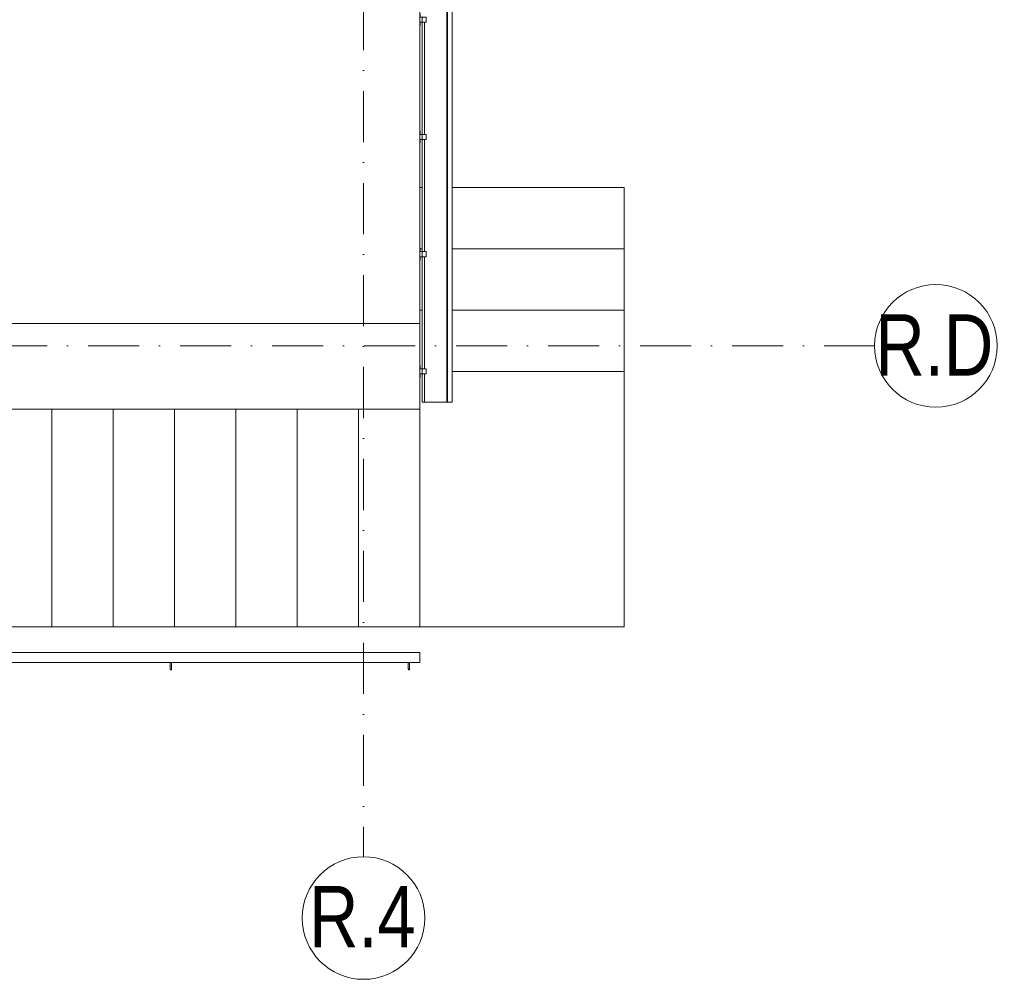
# Model space of a CAD drawing. Header units: millimetres. Extents: x -3176 to 162662, y -36434 to 57907.
# Tile 147 of 155: x 156394 to 161211, y 15106 to 19802. Entities that reach past the tile are written whole.
import ezdxf

# ---------------------------------------------------------------- set-up
doc = ezdxf.new("R2010")
doc.units = ezdxf.units.MM
doc.linetypes.add('1-Sheet - 32170-CIV-6170-DW-2035-015-01 - RZUTY$0$A_Dash_Dot_2_5mm_Axis', pattern=[45, 25, -10, 0, -10])
doc.layers.get('0').update_dxf_attribs({"lineweight": 5})
for name, color, linetype, lineweight in [('1-Sheet - 32170-CIV-6170-DW-2035-015-01 - RZUTY$0$A-DETL-MBND', 5, 'Continuous', 9), ('1-Sheet - 32170-CIV-6170-DW-2035-015-01 - RZUTY$0$S-GRID', 8, 'Continuous', 0), ('1-Sheet - 32170-CIV-6170-DW-2035-015-01 - RZUTY$0$S-GRID-IDEN', 8, 'Continuous', 0)]:
    doc.layers.add(name, color=color, linetype=linetype, lineweight=lineweight)
doc.styles.add('1-Sheet - 32170-CIV-6170-DW-2035-015-01 - RZUTY$0$Arial_6', font='arial.ttf', dxfattribs={"width": 0.8, "height": 30})

# ---------------------------------------------------------------- blocks, each defined once
blk = doc.blocks.new('1-Sheet - 32170-CIV-6170-DW-2035-015-01 - RZUTY$0$Galeco STAL2 - System rynnowy - Orynnowanie - Orynnowanie - montaż z maskownicą-841844-B2_101_AG_DACH - Dep_PW')
at = {"layer": '1-Sheet - 32170-CIV-6170-DW-2035-015-01 - RZUTY$0$A-DETL-MBND'}
for p, q in [((6809.83, 489.5), (6809.83, -745.5)), ((6810.13, 489.5), (6810.13, -745.5)), ((6812.43, 489.5), (6812.43, -745.5)), ((6797.76, -559.61), (6797.76, -614.49)), ((6798.88, -559.61), (6798.88, -614.49)), ((6797.76, -617.09), (6797.76, -671.87)), ((6798.88, -617.09), (6798.88, -671.87)), ((6797.76, -674.37), (6797.76, -729.25)), ((6798.88, -674.37), (6798.88, -729.25)), ((6797.76, -731.75), (6797.76, -745.5)), ((6798.88, -731.75), (6798.88, -745.5)), ((6797.76, -745.5), (6798.22, -745.5)), ((6798.88, -745.5), (6798.22, -745.5)), ((6809.43, -745.5), (6798.88, -745.5)), ((6809.83, -745.5), (6809.43, -745.5)), ((6810.13, -745.5), (6809.83, -745.5)), ((6812.43, -745.5), (6810.13, -745.5))]:
    blk.add_line(p, q, dxfattribs=at)
blk = doc.blocks.new('1-Sheet - 32170-CIV-6170-DW-2035-015-01 - RZUTY$0$Galeco STAL2 - Hak doczołowy - Galeco STAL2 - Hak doczołowy-826043-B2_101_AG_DACH - Dep_PW')
at = {"layer": '1-Sheet - 32170-CIV-6170-DW-2035-015-01 - RZUTY$0$A-DETL-MBND'}
for p, q in [((6796.71, 362.66), (6796.59, 362.66)), ((6796.59, 362.66), (6796.59, 361.86)), ((6796.59, 362.66), (6796.59, 361.87)), ((6796.59, 357.62), (6796.59, 361.86)), ((6796.71, 361.87), (6796.71, 362.66)), ((6796.71, 361.86), (6796.71, 362.66)), ((6796.71, 361.86), (6796.71, 360.99)), ((6796.59, 357.62), (6796.59, 356.82)), ((6796.59, 357.61), (6796.59, 356.82)), ((6796.59, 356.82), (6796.71, 356.82)), ((6796.71, 360.99), (6797.64, 360.99)), ((6797.64, 358.49), (6796.71, 358.49)), ((6796.71, 358.49), (6796.71, 357.62)), ((6796.71, 356.82), (6796.71, 357.62)), ((6796.71, 356.82), (6796.71, 357.61)), ((6797.64, 360.99), (6797.64, 358.49)), ((6798.28, 360.99), (6797.64, 360.99)), ((6797.64, 358.49), (6797.64, 360.99)), ((6797.64, 358.49), (6798.28, 358.49)), ((6798.28, 360.99), (6799.58, 360.99)), ((6799.58, 358.49), (6798.28, 358.49)), ((6799.58, 358.49), (6799.58, 360.99))]:
    blk.add_line(p, q, dxfattribs=at)
blk = doc.blocks.new('1-Sheet - 32170-CIV-6170-DW-2035-015-01 - RZUTY$0$Assembled Stair - Landing_Internal_-1081005-B2_101_AG_DACH - Dep_PW')
at = {"layer": '1-Sheet - 32170-CIV-6170-DW-2035-015-01 - RZUTY$0$A-DETL-MBND'}
for p, q in [((6797.77, -700.5), (6796.53, -700.5)), ((6896.53, -700.5), (6812.43, -700.5)), ((6896.53, -855.5), (6896.53, -700.5)), ((6796.53, -855.5), (6896.53, -855.5))]:
    blk.add_line(p, q, dxfattribs=at)
blk = doc.blocks.new('1-Sheet - 32170-CIV-6170-DW-2035-015-01 - RZUTY$0$Assembled Stair - ___-1081004-B2_101_AG_DACH - Dep_PW')
blk.add_blockref('1-Sheet - 32170-CIV-6170-DW-2035-015-01 - RZUTY$0$Assembled Stair - Landing_Internal_-1081005-B2_101_AG_DACH - Dep_PW', (0, 0))
blk = doc.blocks.new('1-Sheet - 32170-CIV-6170-DW-2035-015-01 - RZUTY$0$Assembled Stair - Run_Internal_-1080708-B2_101_AG_DACH - Dep_PW')
at = {"layer": '1-Sheet - 32170-CIV-6170-DW-2035-015-01 - RZUTY$0$A-DETL-MBND'}
for p, q in [((6797.77, -640.5), (6796.53, -640.5)), ((6896.53, -640.5), (6812.43, -640.5)), ((6896.53, -670.5), (6896.53, -640.5)), ((6797.77, -670.5), (6796.53, -670.5)), ((6896.53, -670.5), (6812.43, -670.5)), ((6896.53, -700.5), (6896.53, -670.5)), ((6797.77, -700.5), (6796.53, -700.5)), ((6896.53, -700.5), (6812.43, -700.5)), ((6896.53, -730.5), (6896.53, -700.5)), ((6812.43, -730.5), (6896.53, -730.5))]:
    blk.add_line(p, q, dxfattribs=at)
blk = doc.blocks.new('1-Sheet - 32170-CIV-6170-DW-2035-015-01 - RZUTY$0$Assembled Stair - ___-1080707-B2_101_AG_DACH - Dep_PW')
blk.add_blockref('1-Sheet - 32170-CIV-6170-DW-2035-015-01 - RZUTY$0$Assembled Stair - Run_Internal_-1080708-B2_101_AG_DACH - Dep_PW', (0, 0))
blk = doc.blocks.new('1-Sheet - 32170-CIV-6170-DW-2035-015-01 - RZUTY$0$Non-Monolithic Run - Run_Internal_-1080708-B2_101_AG_DACH - Dep_PW')
at = {"layer": '1-Sheet - 32170-CIV-6170-DW-2035-015-01 - RZUTY$0$A-DETL-MBND'}
for p, q in [((6797.77, -640.5), (6796.53, -640.5)), ((6896.53, -640.5), (6812.43, -640.5)), ((6896.53, -670.5), (6896.53, -640.5)), ((6797.77, -670.5), (6796.53, -670.5)), ((6896.53, -670.5), (6812.43, -670.5)), ((6896.53, -700.5), (6896.53, -670.5)), ((6797.77, -700.5), (6796.53, -700.5)), ((6896.53, -700.5), (6812.43, -700.5)), ((6896.53, -730.5), (6896.53, -700.5)), ((6812.43, -730.5), (6896.53, -730.5))]:
    blk.add_line(p, q, dxfattribs=at)
blk = doc.blocks.new('1-Sheet - 32170-CIV-6170-DW-2035-015-01 - RZUTY$0$Non-Monolithic Landing - Landing_Internal_-1081005-B2_101_AG_DACH - Dep_PW')
at = {"layer": '1-Sheet - 32170-CIV-6170-DW-2035-015-01 - RZUTY$0$A-DETL-MBND'}
for p, q in [((6797.77, -700.5), (6796.53, -700.5)), ((6896.53, -700.5), (6812.43, -700.5)), ((6896.53, -855.5), (6896.53, -700.5)), ((6796.53, -855.5), (6896.53, -855.5))]:
    blk.add_line(p, q, dxfattribs=at)
blk = doc.blocks.new('1-Sheet - 32170-CIV-6170-DW-2035-015-01 - RZUTY$0$Assembled Stair - Landing_Internal_-1096294-B2_101_AG_DACH - Dep_PW')
at = {"layer": '1-Sheet - 32170-CIV-6170-DW-2035-015-01 - RZUTY$0$A-DETL-MBND'}
for p, q in [((6676.53, -855.5), (6676.53, -748.94)), ((6646.53, -855.5), (6676.53, -855.5))]:
    blk.add_line(p, q, dxfattribs=at)
blk = doc.blocks.new('1-Sheet - 32170-CIV-6170-DW-2035-015-01 - RZUTY$0$Assembled Stair - ___-1096293-B2_101_AG_DACH - Dep_PW')
blk.add_blockref('1-Sheet - 32170-CIV-6170-DW-2035-015-01 - RZUTY$0$Assembled Stair - Landing_Internal_-1096294-B2_101_AG_DACH - Dep_PW', (0, 0))
blk = doc.blocks.new('1-Sheet - 32170-CIV-6170-DW-2035-015-01 - RZUTY$0$Assembled Stair - Run_Internal_-1085564-B2_101_AG_DACH - Dep_PW')
at = {"layer": '1-Sheet - 32170-CIV-6170-DW-2035-015-01 - RZUTY$0$A-DETL-MBND'}
for p, q in [((6526.53, -748.88), (6526.53, -855.5)), ((6556.53, -855.5), (6556.53, -748.81)), ((6586.53, -855.5), (6586.53, -748.86)), ((6616.53, -855.5), (6616.53, -748.9)), ((6646.53, -855.5), (6646.53, -748.91)), ((6526.53, -855.5), (6556.53, -855.5)), ((6556.53, -855.5), (6586.53, -855.5)), ((6586.53, -855.5), (6616.53, -855.5)), ((6616.53, -855.5), (6646.53, -855.5))]:
    blk.add_line(p, q, dxfattribs=at)
blk = doc.blocks.new('1-Sheet - 32170-CIV-6170-DW-2035-015-01 - RZUTY$0$Assembled Stair - ___-1085563-B2_101_AG_DACH - Dep_PW')
blk.add_blockref('1-Sheet - 32170-CIV-6170-DW-2035-015-01 - RZUTY$0$Assembled Stair - Run_Internal_-1085564-B2_101_AG_DACH - Dep_PW', (0, 0))
blk = doc.blocks.new('1-Sheet - 32170-CIV-6170-DW-2035-015-01 - RZUTY$0$Assembled Stair - Run_Internal_-1084855-B2_101_AG_DACH - Dep_PW')
at = {"layer": '1-Sheet - 32170-CIV-6170-DW-2035-015-01 - RZUTY$0$A-DETL-MBND'}
for p, q in [((6676.53, -748.94), (6676.53, -855.5)), ((6706.53, -855.5), (6706.53, -748.95)), ((6736.53, -855.5), (6736.53, -748.95)), ((6766.53, -855.5), (6766.53, -748.98)), ((6796.53, -855.5), (6796.53, -748.98)), ((6676.53, -855.5), (6706.53, -855.5)), ((6706.53, -855.5), (6736.53, -855.5)), ((6736.53, -855.5), (6766.53, -855.5)), ((6766.53, -855.5), (6796.53, -855.5))]:
    blk.add_line(p, q, dxfattribs=at)
blk = doc.blocks.new('1-Sheet - 32170-CIV-6170-DW-2035-015-01 - RZUTY$0$Assembled Stair - ___-1084854-B2_101_AG_DACH - Dep_PW')
blk.add_blockref('1-Sheet - 32170-CIV-6170-DW-2035-015-01 - RZUTY$0$Assembled Stair - Run_Internal_-1084855-B2_101_AG_DACH - Dep_PW', (0, 0))
blk = doc.blocks.new('1-Sheet - 32170-CIV-6170-DW-2035-015-01 - RZUTY$0$Non-Monolithic Run - Run_Internal_-1084855-B2_101_AG_DACH - Dep_PW')
at = {"layer": '1-Sheet - 32170-CIV-6170-DW-2035-015-01 - RZUTY$0$A-DETL-MBND'}
for p, q in [((6676.53, -748.94), (6676.53, -855.5)), ((6706.53, -855.5), (6706.53, -748.95)), ((6736.53, -855.5), (6736.53, -748.95)), ((6766.53, -855.5), (6766.53, -748.98)), ((6796.53, -855.5), (6796.53, -748.98)), ((6676.53, -855.5), (6706.53, -855.5)), ((6706.53, -855.5), (6736.53, -855.5)), ((6736.53, -855.5), (6766.53, -855.5)), ((6766.53, -855.5), (6796.53, -855.5))]:
    blk.add_line(p, q, dxfattribs=at)
blk = doc.blocks.new('1-Sheet - 32170-CIV-6170-DW-2035-015-01 - RZUTY$0$Non-Monolithic Run - Run_Internal_-1085564-B2_101_AG_DACH - Dep_PW')
at = {"layer": '1-Sheet - 32170-CIV-6170-DW-2035-015-01 - RZUTY$0$A-DETL-MBND'}
for p, q in [((6526.53, -748.88), (6526.53, -855.5)), ((6556.53, -855.5), (6556.53, -748.81)), ((6586.53, -855.5), (6586.53, -748.86)), ((6616.53, -855.5), (6616.53, -748.9)), ((6646.53, -855.5), (6646.53, -748.91)), ((6526.53, -855.5), (6556.53, -855.5)), ((6556.53, -855.5), (6586.53, -855.5)), ((6586.53, -855.5), (6616.53, -855.5)), ((6616.53, -855.5), (6646.53, -855.5))]:
    blk.add_line(p, q, dxfattribs=at)
blk = doc.blocks.new('1-Sheet - 32170-CIV-6170-DW-2035-015-01 - RZUTY$0$Non-Monolithic Landing - Landing_Internal_-1096294-B2_101_AG_DACH - Dep_PW')
at = {"layer": '1-Sheet - 32170-CIV-6170-DW-2035-015-01 - RZUTY$0$A-DETL-MBND'}
for p, q in [((6676.53, -855.5), (6676.53, -748.94)), ((6646.53, -855.5), (6676.53, -855.5))]:
    blk.add_line(p, q, dxfattribs=at)
blk = doc.blocks.new('1-Sheet - 32170-CIV-6170-DW-2035-015-01 - RZUTY$0$Railing - słupek_balustrady60x6-V26-B2_101_AG_DACH - Dep_PW')
at = {"layer": '1-Sheet - 32170-CIV-6170-DW-2035-015-01 - RZUTY$0$A-DETL-MBND'}
for p, q in [((6, 0), (2.41, 0)), ((2.41, -0.6), (5.6, -0.6)), ((6, -0.2), (6, 0))]:
    blk.add_line(p, q, dxfattribs=at)
at = {"layer": '1-Sheet - 32170-CIV-6170-DW-2035-015-01 - RZUTY$0$A-DETL-MBND', "flags": 128}
blk.add_lwpolyline([(5.6, -0.6), (5.69, -0.59), (5.77, -0.56), (5.85, -0.51), (5.91, -0.45), (5.96, -0.37), (5.99, -0.29), (6, -0.2)], dxfattribs=at)
at = {"layer": '1-Sheet - 32170-CIV-6170-DW-2035-015-01 - RZUTY$0$A-DETL-MBND'}
blk.add_arc((5.6, -0.2), 0.4, 270, 0, dxfattribs=at)
blk = doc.blocks.new('1-Sheet - 32170-CIV-6170-DW-2035-015-01 - RZUTY$0$Railing - Railing-1100321-B2_101_AG_DACH - Dep_PW')
at = {"rotation": 270}
for p in [(6675.03, -870.5), (6791.53, -870.5)]:
    blk.add_blockref('1-Sheet - 32170-CIV-6170-DW-2035-015-01 - RZUTY$0$Railing - słupek_balustrady60x6-V26-B2_101_AG_DACH - Dep_PW', p, dxfattribs=at)
blk = doc.blocks.new('1-Sheet - 32170-CIV-6170-DW-2035-015-01 - RZUTY$0$Top Rail Type - Top Rail_Internal_-1100385-B2_101_AG_DACH - Dep_PW')
at = {"layer": '1-Sheet - 32170-CIV-6170-DW-2035-015-01 - RZUTY$0$A-DETL-MBND'}
for p, q in [((6796.53, -868.08), (6106.05, -868.08)), ((6106.05, -872.91), (6796.53, -872.91))]:
    blk.add_line(p, q, dxfattribs=at)
at = {"layer": '1-Sheet - 32170-CIV-6170-DW-2035-015-01 - RZUTY$0$A-DETL-MBND', "flags": 128}
blk.add_lwpolyline([(6796.53, -868.08), (6796.53, -868.17), (6796.53, -868.41), (6796.53, -868.79), (6796.53, -869.29), (6796.53, -869.87), (6796.53, -870.5), (6796.53, -871.12), (6796.53, -871.71), (6796.53, -872.21), (6796.53, -872.59), (6796.53, -872.83), (6796.53, -872.91)], dxfattribs=at)
blk = doc.blocks.new('1-Sheet - 32170-CIV-6170-DW-2035-015-01 - RZUTY$0$Grid - A_Grid_Head_Circle_6mm-466136-B2_101_AG_DACH - Dep_PW')
at = {"layer": '1-Sheet - 32170-CIV-6170-DW-2035-015-01 - RZUTY$0$S-GRID-IDEN'}
blk.add_circle((0, 0), 0.3, dxfattribs=at)
blk = doc.blocks.new('1-Sheet - 32170-CIV-6170-DW-2035-015-01 - RZUTY')
at = {"layer": '1-Sheet - 32170-CIV-6170-DW-2035-015-01 - RZUTY$0$A-DETL-MBND'}
for p, q in [((12385.99, 493), (12385.99, -706.91)), ((12385.99, -707), (11939.49, -707)), ((12385.99, -707), (12385.99, -749)), ((11897.49, -749), (12385.99, -749))]:
    blk.add_line(p, q, dxfattribs=at)
at = {"layer": '1-Sheet - 32170-CIV-6170-DW-2035-015-01 - RZUTY$0$S-GRID', "linetype": '1-Sheet - 32170-CIV-6170-DW-2035-015-01 - RZUTY$0$A_Dash_Dot_2_5mm_Axis'}
for p, q in [((12358.49, 712), (12358.49, -968)), ((11098.49, -718), (12608.49, -718))]:
    blk.add_line(p, q, dxfattribs=at)
at = {"layer": '1-Sheet - 32170-CIV-6170-DW-2035-015-01 - RZUTY$0$A-DETL-MBND'}
for name, p in [('1-Sheet - 32170-CIV-6170-DW-2035-015-01 - RZUTY$0$Galeco STAL2 - System rynnowy - Orynnowanie - Orynnowanie - montaż z maskownicą-841844-B2_101_AG_DACH - Dep_PW', (5589.47, 0)), ('1-Sheet - 32170-CIV-6170-DW-2035-015-01 - RZUTY$0$Galeco STAL2 - Hak doczołowy - Galeco STAL2 - Hak doczołowy-826043-B2_101_AG_DACH - Dep_PW', (5589.47, -918.1)), ('1-Sheet - 32170-CIV-6170-DW-2035-015-01 - RZUTY$0$Galeco STAL2 - Hak doczołowy - Galeco STAL2 - Hak doczołowy-826043-B2_101_AG_DACH - Dep_PW', (5589.47, -975.48)), ('1-Sheet - 32170-CIV-6170-DW-2035-015-01 - RZUTY$0$Assembled Stair - ___-1080707-B2_101_AG_DACH - Dep_PW', (5589.47, 0)), ('1-Sheet - 32170-CIV-6170-DW-2035-015-01 - RZUTY$0$Non-Monolithic Run - Run_Internal_-1080708-B2_101_AG_DACH - Dep_PW', (5589.47, 0)), ('1-Sheet - 32170-CIV-6170-DW-2035-015-01 - RZUTY$0$Galeco STAL2 - Hak doczołowy - Galeco STAL2 - Hak doczołowy-826043-B2_101_AG_DACH - Dep_PW', (5589.47, -1032.86)), ('1-Sheet - 32170-CIV-6170-DW-2035-015-01 - RZUTY$0$Assembled Stair - ___-1081004-B2_101_AG_DACH - Dep_PW', (5589.47, 0)), ('1-Sheet - 32170-CIV-6170-DW-2035-015-01 - RZUTY$0$Non-Monolithic Landing - Landing_Internal_-1081005-B2_101_AG_DACH - Dep_PW', (5589.47, 0)), ('1-Sheet - 32170-CIV-6170-DW-2035-015-01 - RZUTY$0$Galeco STAL2 - Hak doczołowy - Galeco STAL2 - Hak doczołowy-826043-B2_101_AG_DACH - Dep_PW', (5589.47, -1090.24)), ('1-Sheet - 32170-CIV-6170-DW-2035-015-01 - RZUTY$0$Assembled Stair - ___-1085563-B2_101_AG_DACH - Dep_PW', (5589.47, 0)), ('1-Sheet - 32170-CIV-6170-DW-2035-015-01 - RZUTY$0$Non-Monolithic Run - Run_Internal_-1085564-B2_101_AG_DACH - Dep_PW', (5589.47, 0)), ('1-Sheet - 32170-CIV-6170-DW-2035-015-01 - RZUTY$0$Assembled Stair - ___-1096293-B2_101_AG_DACH - Dep_PW', (5589.47, 0)), ('1-Sheet - 32170-CIV-6170-DW-2035-015-01 - RZUTY$0$Non-Monolithic Landing - Landing_Internal_-1096294-B2_101_AG_DACH - Dep_PW', (5589.47, 0)), ('1-Sheet - 32170-CIV-6170-DW-2035-015-01 - RZUTY$0$Assembled Stair - ___-1084854-B2_101_AG_DACH - Dep_PW', (5589.47, 0)), ('1-Sheet - 32170-CIV-6170-DW-2035-015-01 - RZUTY$0$Non-Monolithic Run - Run_Internal_-1084855-B2_101_AG_DACH - Dep_PW', (5589.47, 0)), ('1-Sheet - 32170-CIV-6170-DW-2035-015-01 - RZUTY$0$Top Rail Type - Top Rail_Internal_-1100385-B2_101_AG_DACH - Dep_PW', (5589.47, 0)), ('1-Sheet - 32170-CIV-6170-DW-2035-015-01 - RZUTY$0$Railing - Railing-1100321-B2_101_AG_DACH - Dep_PW', (5589.47, 0))]:
    blk.add_blockref(name, p, dxfattribs=at)
at = {"layer": '1-Sheet - 32170-CIV-6170-DW-2035-015-01 - RZUTY$0$S-GRID-IDEN', "xscale": 99.99999999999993, "yscale": 99.99999999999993, "zscale": 99.99999999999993}
for p, rotation in [((12638.49, -718), 270), ((12358.49, -998), 180)]:
    blk.add_blockref('1-Sheet - 32170-CIV-6170-DW-2035-015-01 - RZUTY$0$Grid - A_Grid_Head_Circle_6mm-466136-B2_101_AG_DACH - Dep_PW', p, dxfattribs=dict(at, rotation=rotation))
at = {"layer": '1-Sheet - 32170-CIV-6170-DW-2035-015-01 - RZUTY$0$S-GRID-IDEN', "char_height": 30, "attachment_point": 1, "style": '1-Sheet - 32170-CIV-6170-DW-2035-015-01 - RZUTY$0$Arial_6'}
for s, insert, width in [('R.D', (12608.87, -702.55), 70.5485), ('R.4', (12331.78, -982.3), 64.135)]:
    blk.add_mtext(s, dxfattribs=dict(at, insert=insert, width=width))

msp = doc.modelspace()

# ---------------------------------------------------------------- block references
at = {"xscale": 10, "yscale": 10, "zscale": 10}
msp.add_blockref('1-Sheet - 32170-CIV-6170-DW-2035-015-01 - RZUTY', (34491.45, 25385.65), dxfattribs=at)

doc.saveas('drawing.dxf')
